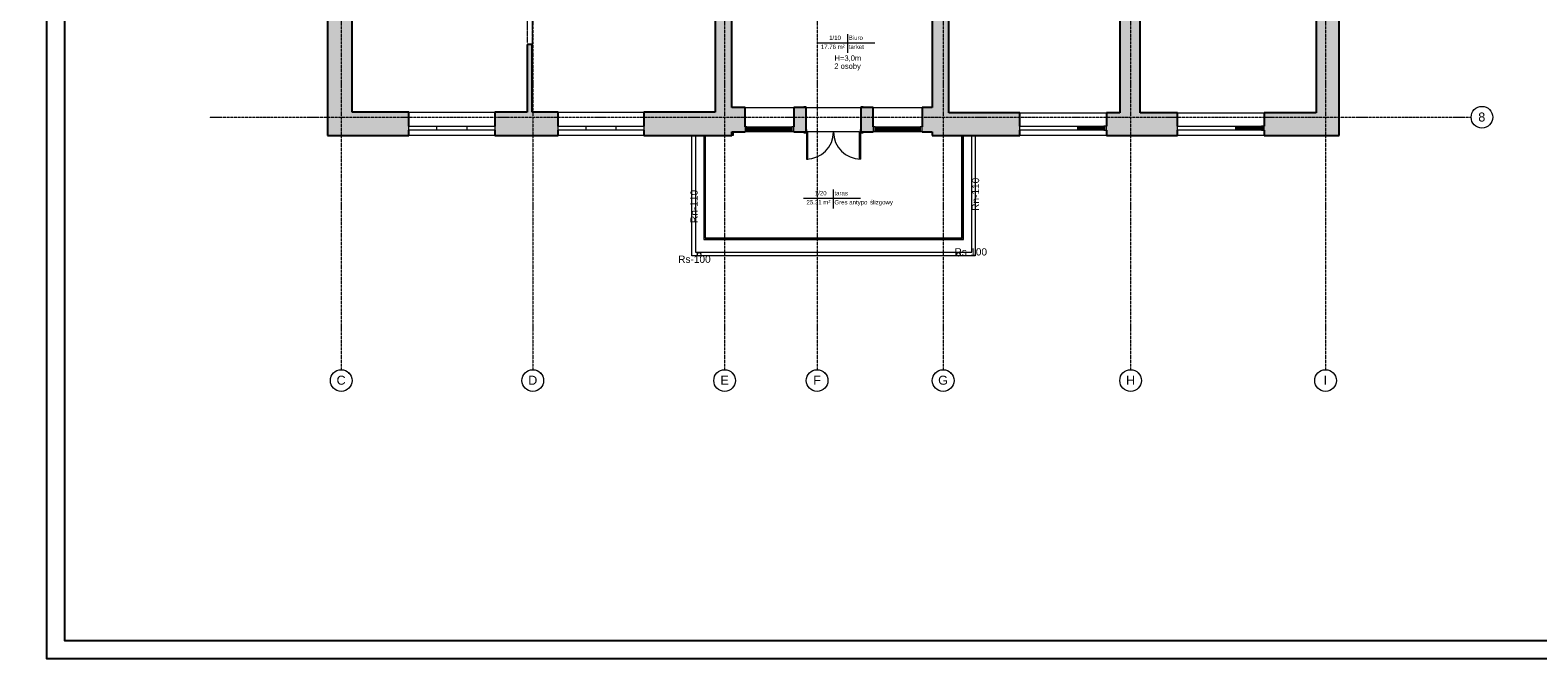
# Model space of a CAD drawing. Header units: inches. Extents: x -112469 to 885939, y -131046 to 286269.
# Tile 105 of 138: x 135016 to 176755, y -68665 to -51263. Entities that reach past the tile are written whole.
import ezdxf

# ---------------------------------------------------------------- set-up
doc = ezdxf.new("R2010")
doc.units = ezdxf.units.IN
doc.header["$MEASUREMENT"] = 0
for name, pattern in [('Kreska', [0.635, 0.3175, -0.3175]), ('Linia siatki', [0.9925, 0.47, -0.2175, 0.0875, -0.2175]), ('Ukryty', [0.714375, 0.47625, -0.238125])]:
    doc.linetypes.add(name, pattern=pattern)
for name, color, linetype, lineweight in [('_IS_kan san', 34, 'Continuous', 40), ('A-AREA', 251, 'Continuous', 9), ('A-AREA-IDEN', 251, 'Continuous', 9), ('A-DETL-HDLN', 251, 'Ukryty', 9), ('A-DETL-THIN', 251, 'Continuous', 9), ('A-DOOR', 251, 'Continuous', 9), ('A-DOOR-FRAM', 251, 'Continuous', 18), ('A-FLOR', 251, 'Continuous', 9), ('A-FLOR-HRAL', 251, 'Continuous', 9), ('A-GLAZ', 251, 'Continuous', 9), ('A-WALL', 251, 'Continuous', 9), ('A-WALL-PATT', 254, 'Continuous', 25), ('G-ANNO-TEXT', 251, 'Continuous', 9), ('I-WALL', 251, 'Continuous', 9), ('S-GRID', 251, 'Continuous', 9), ('S-GRID-IDEN', 251, 'Continuous', 9)]:
    doc.layers.add(name, color=color, linetype=linetype, lineweight=lineweight)
doc.styles.add('Arial', font='arial.ttf', dxfattribs={"height": 25})
doc.styles.add('Arial_1', font='arial.ttf', dxfattribs={"height": 12})
doc.styles.add('Arial_3', font='arial.ttf', dxfattribs={"height": 15})
doc.styles.add('Arial_5', font='arial.ttf', dxfattribs={"height": 20})
doc.styles.add('Arial_9', font='arial.ttf', dxfattribs={"height": 0.25})
doc.styles.add('Arial_B', font='arial.ttf', dxfattribs={"height": 0.25})

# ---------------------------------------------------------------- blocks, each defined once
blk = doc.blocks.new('Etyk_pom_1_mala - Etyk_pom_1_mala-219433-4_Poziom piętra')
at = {"layer": 'A-AREA-IDEN'}
for p, q in [((-0.096, 0.144), (-0.096, -0.378)), ((-0.915, -0.101), (0.666, -0.101))]:
    blk.add_line(p, q, dxfattribs=at)
blk = doc.blocks.new('Siatka - M_Symbol siatki - okrąg-11506-4_Poziom piętra')
at = {"layer": 'S-GRID-IDEN'}
blk.add_circle((0, 0), 0.3, dxfattribs=at)
blk = doc.blocks.new('Aluminum_2 szybowe - 160x140-603551-4_Poziom piętra')
at = {"layer": 'A-GLAZ'}
for p, q in [((-137.2, 20.2), (22.8, 20.2)), ((-137.2, 8.7), (-137.2, 20.2)), ((22.8, 8.7), (-137.2, 8.7)), ((22.8, 20.2), (22.8, 8.7))]:
    blk.add_line(p, q, dxfattribs=at)
blk = doc.blocks.new('Aluminum_2 szybowe - 160x140-V3-4_Poziom piętra')
at = {"layer": 'A-GLAZ'}
for p, q in [((-137.2, 19.2), (22.8, 19.2)), ((-137.2, 7.7), (-137.2, 19.2)), ((22.8, 7.7), (-137.2, 7.7)), ((22.8, 19.2), (22.8, 7.7))]:
    blk.add_line(p, q, dxfattribs=at)
blk = doc.blocks.new('Aluminum_2 szybowe - 160x140-603873-4_Poziom piętra')
at = {"layer": 'A-GLAZ', "lineweight": 18}
for p, q in [((-132.1, 19.2), (-134.6, 19.2)), ((-134.6, 7.7), (-132.1, 7.7)), ((-132.1, 14.7), (-132.1, 19.2)), ((-132.1, 7.7), (-132.1, 12.2))]:
    blk.add_line(p, q, dxfattribs=at)
at = {"layer": 'A-GLAZ'}
for p, q in [((-132.1, 19.2), (-59.7, 19.2)), ((-59.7, 7.7), (-132.1, 7.7))]:
    blk.add_line(p, q, dxfattribs=at)
blk = doc.blocks.new('Typ poręczy górnej - Górna poręcz_wewnętrzny_-V2-4_Poziom piętra')
at = {"layer": 'A-FLOR-HRAL'}
for p, q in [((16161.6, -10415.7), (16161.6, -10703.7)), ((16165.6, -10415.7), (16165.6, -10699.7)), ((16876.6, -10699.7), (16876.6, -10415.7)), ((16880.6, -10703.7), (16880.6, -10415.7)), ((16161.6, -10703.7), (16880.6, -10703.7)), ((16165.6, -10699.7), (16876.6, -10699.7))]:
    blk.add_line(p, q, dxfattribs=at)
blk = doc.blocks.new('Typ poręczy górnej - Górna poręcz_wewnętrzny_-564454-4_Poziom piętra')
at = {"layer": 'A-FLOR-HRAL'}
for p, q in [((16161.6, -10415.7), (16161.6, -10703.7)), ((16165.6, -10699.7), (16165.6, -10415.7)), ((16876.6, -10415.7), (16876.6, -10699.7)), ((16880.6, -10703.7), (16880.6, -10415.7)), ((16161.6, -10703.7), (16880.6, -10703.7)), ((16876.6, -10699.7), (16165.6, -10699.7))]:
    blk.add_line(p, q, dxfattribs=at)
for points, knots in [([(16163.4, -10701.9), (16163.4, -10701.9), (16163.5, -10701.8), (16163.6, -10701.7), (16163.7, -10701.6), (16163.8, -10701.5), (16163.9, -10701.5)], [0.46272837, 0.46272837, 0.46272837, 0.46272837, 0.47916667, 0.5, 0.52083333, 0.53727163, 0.53727163, 0.53727163, 0.53727163]), ([(16878.9, -10702), (16878.9, -10702), (16878.8, -10701.9), (16878.8, -10701.8), (16878.6, -10701.7), (16878.5, -10701.6), (16878.4, -10701.5), (16878.4, -10701.5)], [0.45538168, 0.45538168, 0.45538168, 0.45538168, 0.45833333, 0.47916667, 0.5, 0.52083333, 0.53727163, 0.53727163, 0.53727163, 0.53727163])]:
    blk.add_open_spline(points, degree=3, knots=knots, dxfattribs=at)
blk = doc.blocks.new('Aluminum_1 szybowe - Okno w piwnicy 135_145-541561-4_Poziom piętra')
at = {"layer": 'A-GLAZ', "lineweight": 18}
for p, q in [((-132.1, 34.1), (-137.2, 34.1)), ((-137.2, 34.1), (-137.2, 22.7)), ((-137.2, 22.7), (-132.1, 22.7)), ((-132.1, 22.7), (-132.1, 34.1)), ((-7.2, 29.7), (-132.1, 29.7)), ((-132.1, 29.7), (-132.1, 27.1)), ((-132.1, 27.1), (-7.2, 27.1)), ((-2.2, 34.1), (-7.2, 34.1)), ((-7.2, 34.1), (-7.2, 22.7)), ((-7.2, 27.1), (-7.2, 29.7)), ((-7.2, 22.7), (-2.2, 22.7)), ((-2.2, 22.7), (-2.2, 34.1))]:
    blk.add_line(p, q, dxfattribs=at)
at = {"layer": 'A-GLAZ'}
for p, q in [((-132.1, 34.1), (-7.2, 34.1)), ((-7.2, 22.7), (-132.1, 22.7))]:
    blk.add_line(p, q, dxfattribs=at)
blk = doc.blocks.new('Drzwi-zewnętrzne-dwuskrzydłowe-przeszklone-okleina drewniana - 1500 x 2400mm-541410-4_Poziom piętra')
at = {"layer": 'A-DOOR', "lineweight": 18}
for p, q in [((-75, 33.6825), (-75, 108.6825)), ((-75, 108.6825), (-71.5, 108.6825)), ((-71.5, 108.6825), (-71.5, 33.6825)), ((75, 108.6825), (71.5, 108.6825)), ((71.5, 108.6825), (71.5, 33.6825)), ((75, 33.6825), (75, 108.6825)), ((-71.5, 33.6825), (-75, 33.6825)), ((71.5, 33.6825), (75, 33.6825))]:
    blk.add_line(p, q, dxfattribs=at)
at = {"layer": 'A-DOOR'}
for p, q in [((-75.635, 35.6825), (-82.135, 35.6825)), ((-82.135, 35.6825), (-82.135, 33.6825)), ((-82.135, 33.6825), (-75.635, 33.6825)), ((-75.635, 33.6825), (-75.635, 35.6825)), ((82.135, 35.6825), (75.635, 35.6825)), ((75.635, 35.6825), (75.635, 33.6825)), ((75.635, 33.6825), (82.135, 33.6825)), ((82.135, 33.6825), (82.135, 35.6825)), ((-75.635, -34.3175), (-82.135, -34.3175)), ((-82.135, -34.3175), (-82.135, -36.3175)), ((-82.135, -36.3175), (-75.635, -36.3175)), ((-75.635, -36.3175), (-75.635, -34.3175)), ((82.135, -34.3175), (75.635, -34.3175)), ((75.635, -34.3175), (75.635, -36.3175)), ((75.635, -36.3175), (82.135, -36.3175)), ((82.135, -36.3175), (82.135, -34.3175))]:
    blk.add_line(p, q, dxfattribs=at)
for centre, start, end in [((-75, 33.6825), 0, 90), ((75, 33.6825), 90, 180)]:
    blk.add_arc(centre, 75, start, end, dxfattribs=at)
at = {"layer": 'A-DOOR-FRAM'}
for p, q in [((-75, 33.6825), (-77.5, 33.6825)), ((-77.5, 33.6825), (-77.5, -34.3175)), ((-75, 30.1825), (-75, 33.6825)), ((-73.73, 30.1825), (-75, 30.1825)), ((-75, -34.3175), (-75, 26.69)), ((-75, 26.69), (-73.73, 26.69)), ((-73.73, 26.69), (-73.73, 30.1825)), ((75, 30.1825), (73.73, 30.1825)), ((73.73, 30.1825), (73.73, 26.69)), ((73.73, 26.69), (75, 26.69)), ((75, 33.6825), (75, 30.1825)), ((77.5, 33.6825), (75, 33.6825)), ((75, 26.69), (75, -34.3175)), ((77.5, -34.3175), (77.5, 33.6825)), ((-77.5, -34.3175), (-75, -34.3175)), ((75, -34.3175), (77.5, -34.3175))]:
    blk.add_line(p, q, dxfattribs=at)
blk = doc.blocks.new('Aluminum_1 szybowe - Okno 240_265 p_85-591871-4_Poziom piętra')
at = {"layer": 'A-GLAZ', "lineweight": 18}
for p, q in [((-132.1, 19.2), (-137.2, 19.2)), ((-137.2, 19.2), (-137.2, 7.7)), ((-137.2, 7.7), (-132.1, 7.7)), ((-132.1, 7.7), (-132.1, 19.2)), ((-57.2, 14.7), (-132.1, 14.7)), ((-132.1, 14.7), (-132.1, 12.2)), ((-132.1, 12.2), (-57.2, 12.2))]:
    blk.add_line(p, q, dxfattribs=at)
at = {"layer": 'A-GLAZ'}
for p, q in [((-129.5, 19.2), (-57.2, 19.2)), ((-57.2, 7.7), (-129.5, 7.7))]:
    blk.add_line(p, q, dxfattribs=at)
blk = doc.blocks.new('PIĘTRO')
at = {"layer": 'A-WALL-PATT', "lineweight": 9}
h = blk.add_hatch(color=251, dxfattribs=at)
h.paths.add_polyline_path([(13042.2, -15831.43), (13042.2, -7291.43), (12582.2, -7291.43), (12582.2, -15831.43), (12692.14, -15831.43)])
h.paths.add_polyline_path([(12692.44, -5841.43), (13042.2, -5841.43), (13042.2, 198.57), (12582.2, 198.57), (12582.2, -1965.08), (12588.55, -1965.08), (12588.55, -1985.08), (12582.2, -1985.08), (12582.2, -2105.08), (12588.55, -2105.08), (12588.55, -2125.08), (12582.2, -2125.08), (12582.2, -5841.43), (12641.41, -5841.43)])
h = blk.add_hatch(color=251, dxfattribs=at)
h.paths.add_polyline_path([(18592.2, -15201.43), (19052.2, -15201.43), (19052.2, -7421.43), (18592.2, -7421.43), (18592.2, -15051.43)])
h.paths.add_polyline_path([(18892.2, -5971.43), (19052.2, -5971.43), (19052.2, 198.57), (18592.2, 198.57), (18592.2, -5971.43)])
h = blk.add_hatch(color=251, dxfattribs=at)
h.paths.add_polyline_path([(1852.2, -15831.43), (2532.2, -15831.43), (2532.2, -7419.73), (1852.2, -7419.73), (1852.2, -9148.85)])
h.paths.add_polyline_path([(1852.2, -5519.73), (2532.2, -5519.73), (2532.2, -101.43), (1852.2, -101.43), (1852.2, -2768.94)])
h = blk.add_hatch(color=251, dxfattribs=at)
h.paths.add_polyline_path([(29222.2, -15201.43), (29852.2, -15201.43), (29852.2, -7476.43), (29222.2, -7476.43), (29222.2, -9148.85)])
h.paths.add_polyline_path([(29702.2, -5576.43), (29852.2, -5576.43), (29852.2, -101.43), (29222.2, -101.43), (29222.2, -5576.43), (29587.9, -5576.43)])
h = blk.add_hatch(color=251, dxfattribs=at)
h.paths.add_polyline_path([(24277.28, -15201.43), (24347.2, -15201.43), (24347.2, -12096.43), (23787.2, -12096.43), (23787.2, -15201.43), (24072.2, -15201.43)])
h.paths.add_polyline_path([(23787.2, -11046.43), (24347.2, -11046.43), (24347.2, -7941.43), (23787.2, -7941.43), (23787.2, -11000.08)])
blk.add_hatch(color=251, dxfattribs=at).paths.add_polyline_path([(7442.2, -15181.43), (7512.2, -15181.43), (7512.2, -13306.43), (7372.2, -13306.43), (7372.2, -15181.43)])
h = blk.add_hatch(color=251, dxfattribs=at)
h.paths.add_polyline_path([(7442.2, -15831.43), (7442.2, -15181.43), (6476.8, -15181.43), (6476.8, -15831.43)])
h.paths.add_polyline_path([(4102.2, -15831.43), (4102.2, -15181.43), (2532.2, -15181.43), (2532.2, -15831.43)])
h = blk.add_hatch(color=251, dxfattribs=at)
h.paths.add_polyline_path([(12083.76, -15831.43), (12582.2, -15831.43), (12582.2, -15181.43), (10606.8, -15181.43), (10606.8, -15831.43), (11880.97, -15831.43)])
h.paths.add_polyline_path([(8230.71, -15831.43), (8232.2, -15831.43), (8232.2, -15181.43), (7442.2, -15181.43), (7442.2, -15831.43)])
h = blk.add_hatch(color=251, dxfattribs=at)
h.paths.add_polyline_path([(18592.2, -15731.43), (18592.2, -15051.43), (18307.2, -15051.43), (18307.2, -15731.43)])
h.paths.add_polyline_path([(16632.2, -15731.43), (16957.2, -15731.43), (16957.2, -15051.43), (16632.2, -15051.43), (16632.2, -15706.03)])
h.paths.add_polyline_path([(13395.91, -15731.43), (13407.2, -15731.43), (13407.2, -15051.43), (13042.2, -15051.43), (13042.2, -15731.43), (13097.72, -15731.43)])
h.paths.add_polyline_path([(15035.85, -15731.43), (15082.2, -15731.43), (15082.2, -15051.43), (14757.2, -15051.43), (14757.2, -15731.43)])
h = blk.add_hatch(color=251, dxfattribs=at)
h.paths.add_polyline_path([(23412.2, -15831.43), (24072.2, -15831.43), (24072.2, -15201.43), (23412.2, -15201.43), (23412.2, -15681.43)])
h.paths.add_polyline_path([(18775.9, -15831.43), (21012.2, -15831.43), (21012.2, -15201.43), (18592.2, -15201.43), (18592.2, -15831.43)])
h = blk.add_hatch(color=251, dxfattribs=at)
h.paths.add_polyline_path([(27782.2, -15831.43), (29852.2, -15831.43), (29852.2, -15201.43), (27782.2, -15201.43), (27782.2, -15681.43)])
h.paths.add_polyline_path([(25382.2, -15831.43), (25382.2, -15201.43), (24072.2, -15201.43), (24072.2, -15831.43), (24454.07, -15831.43)])
at = {"layer": 'A-AREA', "color": 251}
for p, q in [((12032.2, -15831.43), (12032.2, -19061.43)), ((19682.2, -19061.43), (19682.2, -15831.43)), ((12032.2, -19061.43), (19682.2, -19061.43))]:
    blk.add_line(p, q, dxfattribs=at)
at = {"layer": 'A-DETL-HDLN', "color": 251, "linetype": 'Kreska'}
for p, q in [((7372.2, -9661.43), (7372.2, -13261.43)), ((7512.2, -9661.43), (7512.2, -13306.43))]:
    blk.add_line(p, q, dxfattribs=at)
at = {"layer": 'A-DETL-THIN', "color": 251}
for p, q in [((11932.2, -19161.43), (11932.2, -15829.18)), ((19782.2, -15831.43), (19782.2, -19161.43)), ((19782.2, -19161.43), (11932.2, -19161.43))]:
    blk.add_line(p, q, dxfattribs=at)
for centre in [(12135.44, -19117.14), (19315.44, -19117.14)]:
    blk.add_circle(centre, 50, dxfattribs=at)
at = {"layer": 'A-FLOR', "color": 251}
for p, q in [((15107.2, -15051.43), (16607.2, -15051.43)), ((12032.2, -15831.43), (12032.2, -19061.43)), ((13082.2, -15829.18), (13042.2, -15829.18)), ((13082.2, -15731.43), (13082.2, -15829.18)), ((16572.2, -15731.43), (15142.2, -15731.43)), ((19682.2, -19061.43), (19682.2, -15831.43)), ((12032.2, -19061.43), (19682.2, -19061.43))]:
    blk.add_line(p, q, dxfattribs=at)
at = {"layer": 'A-WALL', "color": 251, "lineweight": 25}
for p, q in [((1852.2, -7419.73), (1852.2, -15831.43)), ((29852.2, -15831.43), (29852.2, -7476.43)), ((2532.2, -15181.43), (2532.2, -7886.43)), ((12582.2, -7886.43), (12582.2, -15181.43)), ((29222.2, -7941.43), (29222.2, -15201.43)), ((19052.2, -15201.43), (19052.2, -10211.4)), ((13042.2, -15051.43), (13042.2, -11851.43)), ((18592.2, -11851.43), (18592.2, -15051.43)), ((7512.2, -13306.43), (7372.2, -13306.43)), ((7372.2, -13306.43), (7372.2, -15181.43)), ((7512.2, -15181.43), (7512.2, -13306.43)), ((4102.2, -15181.43), (2532.2, -15181.43)), ((4102.2, -15567.13), (4102.2, -15181.43)), ((6476.8, -15181.43), (6476.8, -15567.13)), ((7372.2, -15181.43), (6476.8, -15181.43)), ((8232.2, -15181.43), (7512.2, -15181.43)), ((8232.2, -15567.13), (8232.2, -15181.43)), ((10606.8, -15181.43), (10606.8, -15567.13)), ((12582.2, -15181.43), (10606.8, -15181.43)), ((13407.2, -15051.43), (13042.2, -15051.43)), ((13407.2, -15591.73), (13407.2, -15051.43)), ((14757.2, -15051.43), (14757.2, -15591.73)), ((15035.85, -15051.43), (14757.2, -15051.43)), ((16957.2, -15051.43), (16678.55, -15051.43)), ((16957.2, -15591.73), (16957.2, -15051.43)), ((18307.2, -15051.43), (18307.2, -15591.73)), ((18592.2, -15051.43), (18307.2, -15051.43)), ((21012.2, -15201.43), (19052.2, -15201.43)), ((21012.2, -15567.13), (21012.2, -15201.43)), ((23412.2, -15201.43), (23412.2, -15567.13)), ((23787.2, -15201.43), (23412.2, -15201.43)), ((25382.2, -15201.43), (24347.2, -15201.43)), ((25382.2, -15567.13), (25382.2, -15201.43)), ((27782.2, -15201.43), (27782.2, -15567.13)), ((29222.2, -15201.43), (27782.2, -15201.43)), ((1852.2, -15831.43), (4102.2, -15831.43)), ((4102.2, -15831.43), (4102.2, -15681.43)), ((6476.8, -15681.43), (6476.8, -15831.43)), ((6476.8, -15831.43), (8232.2, -15831.43)), ((8232.2, -15831.43), (8232.2, -15681.43)), ((10606.8, -15681.43), (10606.8, -15831.43)), ((10606.8, -15831.43), (13042.2, -15831.43)), ((13042.2, -15831.43), (13042.2, -15731.43)), ((13042.2, -15731.43), (13407.2, -15731.43)), ((13407.2, -15731.43), (13407.2, -15706.03)), ((14757.2, -15706.03), (14757.2, -15731.43)), ((14757.2, -15731.43), (15035.85, -15731.43)), ((16678.55, -15731.43), (16957.2, -15731.43)), ((16957.2, -15731.43), (16957.2, -15706.03)), ((18307.2, -15706.03), (18307.2, -15731.43)), ((18307.2, -15731.43), (18592.2, -15731.43)), ((18592.2, -15731.43), (18592.2, -15831.43)), ((18592.2, -15831.43), (21012.2, -15831.43)), ((21012.2, -15831.43), (21012.2, -15681.43)), ((23412.2, -15681.43), (23412.2, -15831.43)), ((23412.2, -15831.43), (25382.2, -15831.43)), ((25382.2, -15831.43), (25382.2, -15681.43)), ((27782.2, -15681.43), (27782.2, -15831.43)), ((27782.2, -15831.43), (29852.2, -15831.43))]:
    blk.add_line(p, q, dxfattribs=at)
at = {"layer": 'A-WALL', "color": 251}
for p, q in [((4102.2, -15181.43), (6476.8, -15181.43)), ((8232.2, -15181.43), (10606.8, -15181.43)), ((13407.2, -15051.43), (14757.2, -15051.43)), ((16957.2, -15051.43), (18307.2, -15051.43)), ((21012.2, -15201.43), (23412.2, -15201.43)), ((25382.2, -15201.43), (27782.2, -15201.43)), ((6476.8, -15831.43), (4102.2, -15831.43)), ((10606.8, -15831.43), (8232.2, -15831.43)), ((14757.2, -15731.43), (13407.2, -15731.43)), ((18307.2, -15731.43), (16957.2, -15731.43)), ((23412.2, -15831.43), (21012.2, -15831.43)), ((27782.2, -15831.43), (25382.2, -15831.43))]:
    blk.add_line(p, q, dxfattribs=at)
at = {"layer": 'I-WALL', "color": 251, "lineweight": 25}
for p, q in [((23787.2, -12142.78), (23787.2, -15201.43)), ((24347.2, -15201.43), (24347.2, -12142.78))]:
    blk.add_line(p, q, dxfattribs=at)
at = {"layer": 'S-GRID', "color": 251, "linetype": 'Linia siatki'}
for p, q in [((2227.2, 3814.58), (2227.2, -22310.93)), ((7532.2, 3814.58), (7532.2, -22310.93)), ((12842.2, 3814.58), (12842.2, -22310.93)), ((15402.2, 3814.58), (15402.2, -22310.93)), ((18892.2, 3814.58), (18892.2, -22310.93)), ((24082.2, 3814.58), (24082.2, -22310.93)), ((29477.2, 3814.58), (29477.2, -22310.93)), ((-1420.75, -15323.93), (33508.1, -15323.93))]:
    blk.add_line(p, q, dxfattribs=at)
at = {"layer": 'A-AREA-IDEN', "color": 251, "xscale": 999.9999999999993, "yscale": 999.9999999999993, "zscale": 999.9999999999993}
for p in [(16337.44, -13163.83), (15941.68, -17466.88)]:
    blk.add_blockref('Etyk_pom_1_mala - Etyk_pom_1_mala-219433-4_Poziom piętra', p, dxfattribs=at)
at = {"layer": 'A-DOOR', "color": 251, "xscale": 10, "yscale": 10, "zscale": 10, "rotation": 180}
blk.add_blockref('Drzwi-zewnętrzne-dwuskrzydłowe-przeszklone-okleina drewniana - 1500 x 2400mm-541410-4_Poziom piętra', (15857.2, -15394.6), dxfattribs=at)
at = {"layer": 'A-FLOR-HRAL', "color": 251, "xscale": 10, "yscale": 10, "zscale": 10}
for name in ['Typ poręczy górnej - Górna poręcz_wewnętrzny_-V2-4_Poziom piętra', 'Typ poręczy górnej - Górna poręcz_wewnętrzny_-564454-4_Poziom piętra']:
    blk.add_blockref(name, (-149354.02, 88325.72), dxfattribs=at)
at = {"layer": 'A-GLAZ', "color": 251, "xscale": 10, "yscale": 10, "zscale": 10, "rotation": 180}
for name, p in [('Aluminum_2 szybowe - 160x140-603551-4_Poziom piętra', (4330.6, -15479.87)), ('Aluminum_2 szybowe - 160x140-603551-4_Poziom piętra', (5105.2, -15479.87)), ('Aluminum_2 szybowe - 160x140-603551-4_Poziom piętra', (8460.6, -15479.87)), ('Aluminum_2 szybowe - 160x140-603551-4_Poziom piętra', (9235.2, -15479.87)), ('Aluminum_1 szybowe - Okno w piwnicy 135_145-541561-4_Poziom piętra', (13385.6, -15364.87)), ('Aluminum_1 szybowe - Okno w piwnicy 135_145-541561-4_Poziom piętra', (16935.6, -15364.87)), ('Aluminum_2 szybowe - 160x140-V3-4_Poziom piętra', (21240.6, -15489.87)), ('Aluminum_2 szybowe - 160x140-603873-4_Poziom piętra', (22015.2, -15489.87)), ('Aluminum_1 szybowe - Okno 240_265 p_85-591871-4_Poziom piętra', (22040.6, -15489.87)), ('Aluminum_2 szybowe - 160x140-V3-4_Poziom piętra', (25610.6, -15489.87)), ('Aluminum_2 szybowe - 160x140-603873-4_Poziom piętra', (26385.2, -15489.87)), ('Aluminum_1 szybowe - Okno 240_265 p_85-591871-4_Poziom piętra', (26410.6, -15489.87))]:
    blk.add_blockref(name, p, dxfattribs=at)
at = {"layer": 'A-AREA-IDEN', "color": 251, "char_height": 120, "attachment_point": 1, "style": 'Arial_1'}
for s, insert, width in [('17.76 m²', (15504.17, -13313.83), 857.8056), ('1/10', (15735.53, -13062.12), 424.8944), ('tarket', (16278.31, -13313.83), 553.1644), ('Biuro', (16278.31, -13062.12), 505.0631), ('1/20', (15339.77, -17365.17), 424.8944), ('taras', (15882.56, -17365.17), 489.0294), ('25.31 m²', (15108.41, -17616.88), 857.8056), ('Gres antypo', (15882.56, -17616.88), 1194.5144), ('ślizgowy', (16868.13, -17616.88), 817.7212)]:
    blk.add_mtext(s, dxfattribs=dict(at, insert=insert, width=width))
at = {"layer": 'G-ANNO-TEXT', "color": 251, "attachment_point": 1}
for s, insert, char_height, width, style in [('H=3,0m', (15884.45, -13610.94), 150, 913.9237, 'Arial_3'), ('2 osoby', (15879.15, -13834.19), 150, 873.8394, 'Arial_3'), ('Rs-100', (11555.69, -19153.41), 200, 1114.3456, 'Arial_5'), ('Rs-100', (19206.84, -18950.16), 200, 1114.3456, 'Arial_5')]:
    blk.add_mtext(s, dxfattribs=dict(at, insert=insert, char_height=char_height, width=width, style=style))
at = {"layer": 'G-ANNO-TEXT', "color": 251, "char_height": 200, "width": 1130.3794, "attachment_point": 1, "rotation": 90, "style": 'Arial_5'}
for insert in [(19688.59, -17914.27), (11895.86, -18250.82)]:
    blk.add_mtext('Rn-110', dxfattribs=dict(at, insert=insert))
at = {"layer": 'S-GRID-IDEN', "color": 251, "char_height": 250, "attachment_point": 1, "style": 'Arial', "bg_fill": 3, "box_fill_scale": 1.25, "bg_fill_color": 256, "bg_fill_true_color": 13158600, "bg_fill_transparency": 0}
for s, insert, width in [('\\fArial|b0|i0|c238|p34|;8', (33706.02, -15192.81), 232.4894), ('\\fArial|b0|i0|c238|p34|;C', (2098.32, -22477.35), 304.6412), ('\\fArial|b0|i0|c238|p34|;D', (7403.32, -22477.35), 304.6412), ('\\fArial|b0|i0|c238|p34|;E', (12723.32, -22477.35), 280.5906), ('\\fArial|b0|i0|c238|p34|;F', (15293.32, -22477.35), 256.54), ('\\fArial|b0|i0|c238|p34|;G', (18753.32, -22477.35), 328.6919), ('\\fArial|b0|i0|c238|p34|;H', (23953.32, -22477.35), 304.6412), ('\\fArial|b0|i0|c238|p34|;I', (29424.32, -22477.35), 120.2531)]:
    blk.add_mtext(s, dxfattribs=dict(at, insert=insert, width=width))
at = {"layer": 'S-GRID-IDEN', "color": 251, "xscale": 999.9999999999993, "yscale": 999.9999999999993, "zscale": 999.9999999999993}
for p, rotation in [((33808.1, -15323.93), 269.9999999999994), ((2227.2, -22610.93), 180), ((7532.2, -22610.93), 180), ((12842.2, -22610.93), 180), ((15402.2, -22610.93), 180), ((18892.2, -22610.93), 180), ((24082.2, -22610.93), 180), ((29477.2, -22610.93), 180)]:
    blk.add_blockref('Siatka - M_Symbol siatki - okrąg-11506-4_Poziom piętra', p, dxfattribs=dict(at, rotation=rotation))

msp = doc.modelspace()

# ---------------------------------------------------------------- block references
at = {"layer": '_IS_kan san'}
msp.add_blockref('PIĘTRO', (141400, -38350), dxfattribs=at)

# ---------------------------------------------------------------- next in the draw order: linework, layer by layer
for points in [[(135475, -26665), (235475, -26665), (235475, -68665), (135475, -68665)], [(135975, -27165), (234975, -27165), (234975, -68165), (135975, -68165)]]:
    msp.add_lwpolyline(points, close=True)

# ---------------------------------------------------------------- next in the draw order: texts
at = {"char_height": 390, "attachment_point": 1}
for s, insert, width, style in [('\\pi1693.11987;FUNDACJA GRAMY Z TOBĄ', (-45247, -55885), 10779.21, 'Arial_B'), ('\\pi1693.11987;FUNDACJA GRAMY Z TOBĄ', (81820, -56385), 10779.21, 'Arial_B'), ('\\pi297.62855;UL. PIETRASZKI \\pi297.62855;15 25-822 KIELCE', (84704, -57079), 4767.14, 'Arial_9')]:
    msp.add_mtext(s, dxfattribs=dict(at, insert=insert, width=width, style=style))

doc.saveas('drawing.dxf')
